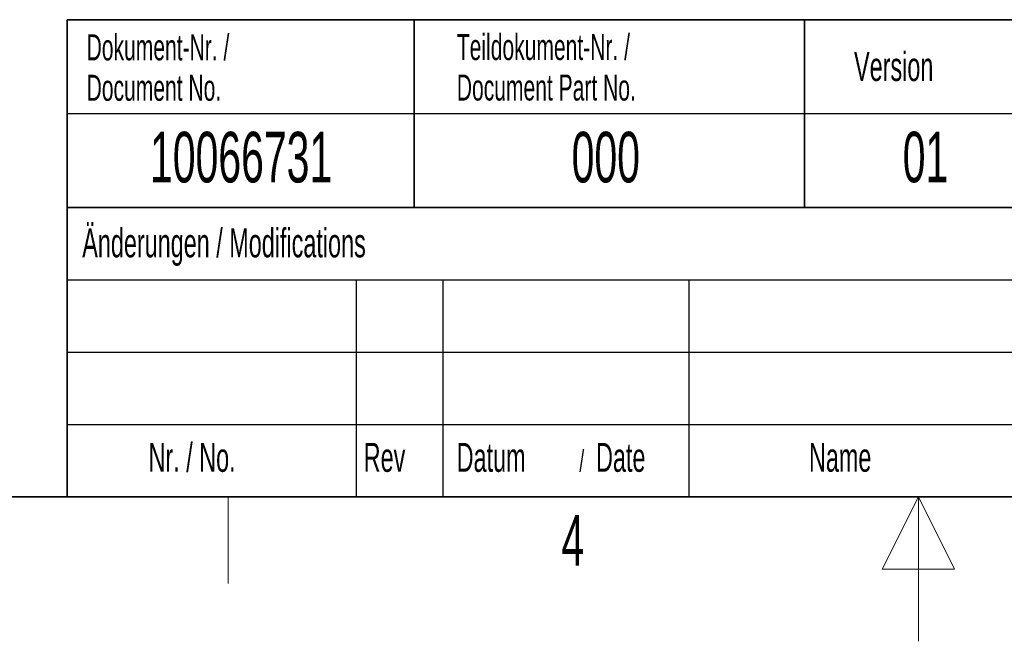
# Paper-space layout 'Blatt2' of a CAD drawing. Header units: millimetres. Extents: x 5 to 418, y 2 to 292.
# Tile 12 of 29: x 155 to 223, y 2 to 45. Entities that reach past the tile are written whole.
import ezdxf

# ---------------------------------------------------------------- set-up
doc = ezdxf.new("R2010")
doc.units = ezdxf.units.MM
doc.layers.add('SLD-0', color=7, linetype='Continuous')
doc.styles.add('SLDTEXTSTYLE0', font='TXT', dxfattribs={"width": 0.605})

psp = doc.layouts.new('Blatt2')

# ---------------------------------------------------------------- linework, layer by layer
at = {"layer": 'SLD-0', "lineweight": 35}
for p, q in [((158.1167, 45), (225.6167, 45)), ((158.1167, 45), (158.1167, 32)), ((182.1167, 45), (182.1167, 32)), ((209.1167, 45), (209.1167, 32)), ((158.1167, 32), (158.1167, 12)), ((158.1167, 32), (225.6167, 32)), ((26, 12), (408, 12)), ((158.1167, 12), (225.6167, 12))]:
    psp.add_line(p, q, dxfattribs=at)
at = {"layer": 'SLD-0'}
for p, q in [((158.1167, 38.5), (225.6167, 38.5)), ((158.1167, 27), (225.6167, 27)), ((178.1167, 27), (178.1167, 12)), ((184.1167, 27), (184.1167, 12)), ((201.1167, 27), (201.1167, 12)), ((158.1167, 22), (225.6167, 22)), ((158.1167, 17), (225.6167, 17))]:
    psp.add_line(p, q, dxfattribs=at)
at = {"layer": 'SLD-0', "lineweight": 25}
psp.add_line((158.1167, 32), (225.6167, 32), dxfattribs=at)
at = {"layer": 'SLD-0', "lineweight": 18}
for p, q in [((169.25, 6), (169.25, 12)), ((217, 12), (214.5, 7)), ((217, 2), (217, 12)), ((219.5, 7), (217, 12)), ((214.5, 7), (219.5, 7))]:
    psp.add_line(p, q, dxfattribs=at)

# ---------------------------------------------------------------- texts
at = {"layer": 'SLD-0', "style": 'SLDTEXTSTYLE0'}
for s, insert, char_height, attachment_point in [('Dokument-Nr. /', (159.4707, 43.9891), 1.8, 1), ('Teildokument-Nr. /', (185.0721, 44.0073), 1.8, 1), ('Version', (212.5452, 42.7601), 2, 1), ('Document No.', (159.4707, 41.1891), 1.8, 1), ('Document Part No.', (185.0721, 41.2073), 1.8, 1), ('10066731', (170.1557, 37.243), 3.5, 2), ('000', (195.3767, 37.243), 3.5, 2), ('01', (217.4851, 37.2527), 3.5, 2), ('Änderungen / Modifications', (159.1698, 30.5619), 2, 1), ('Nr. / No.', (163.7532, 15.7244), 2, 1), ('Rev', (178.6351, 15.7244), 2, 1), ('Datum', (185.0629, 15.7244), 2, 1), ('Date', (194.7022, 15.7244), 2, 1), ('Name', (209.4275, 15.729), 2, 1), ('/', (193.5459, 15.2243), 1.5, 1), ('4', (193.1027, 10.743), 3.5, 2)]:
    psp.add_mtext(s, dxfattribs=dict(at, insert=insert, char_height=char_height, attachment_point=attachment_point))

doc.saveas('drawing.dxf')
